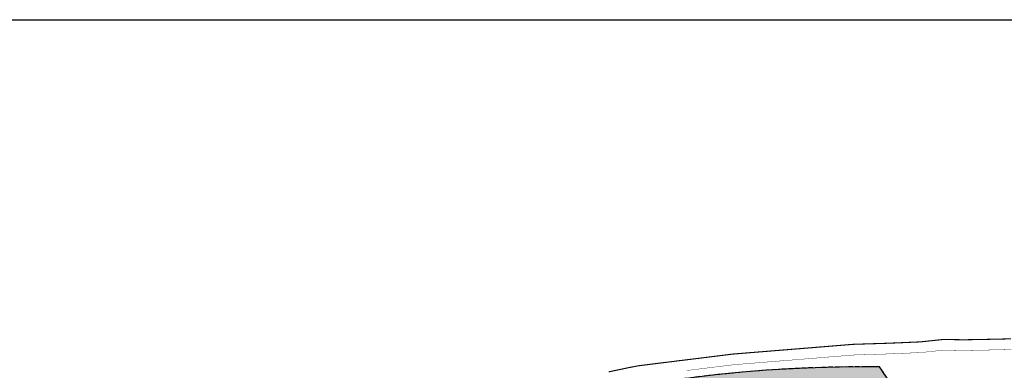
# Model space of a CAD drawing. Header units: millimetres. Extents: x -1402 to -179, y -280 to 6164.
# Tile 133 of 212: x -798 to -521, y 3154 to 3253. Entities that reach past the tile are written whole.
import ezdxf

# ---------------------------------------------------------------- set-up
doc = ezdxf.new("R2010")
doc.units = ezdxf.units.MM
for name, pattern in [('AJN-Limite', [1.25, 0.5, -0.25, 0, -0.25, 0, -0.25]), ('AJN-Projection', [0.375, 0.25, -0.125]), ('DASH', [0.35, 0.25, -0.1])]:
    doc.linetypes.add(name, pattern=pattern)
doc.layers.get('0').update_dxf_attribs({"linetype": 'CONTINUOUS'})
for name, color, linetype in [('AJN-2-SBT-P', 251, 'AJN-Projection'), ('AJN-2-SBT-V', 51, 'CONTINUOUS'), ('AJN-8-254-H', 254, 'CONTINUOUS')]:
    doc.layers.add(name, color=color, linetype=linetype)
doc.layers.add('GEO-1-LIM-V', color=10, linetype='AJN-Limite', lineweight=25)

msp = doc.modelspace()

# ---------------------------------------------------------------- hatches: boundary and pattern name
at = {"layer": 'AJN-8-254-H'}
h = msp.add_hatch(color=255, dxfattribs=at)
h.dxf.hatch_style = 1
h.paths.add_polyline_path([(-767.37, 3095.69, -0.111024), (-767.18, 3095.51, -0.08135), (-763.12, 3096.9, -0.805869), (-762.01, 3097.27, -0.083576), (-757.54, 3096.89, -0.656246), (-756.49, 3096.58, -0.083576), (-752.55, 3094.43, -0.656246), (-751.72, 3093.72, -0.084859), (-748.99, 3090.17, -0.661809), (-748.5, 3089.18, -0.033772), (-747.89, 3087.46), (-748.11, 3087.4, -0.071432), (-747.62, 3083.66, -0.930329), (-747.64, 3083.06, -0.036366), (-747.89, 3081.15, -0.011128), (-747.52, 3081.31, -0.003451), (-728.23, 3092.26, -0.018604), (-714.61, 3099.23, 0.014757), (-693.61, 3109.05, -0.003172), (-673.3, 3119.93, -0.09647), (-661.82, 3123.45, 0.018332), (-608.33, 3133.24, -0.068667), (-581.57, 3135.4, 0.034864), (-560.51, 3135.68, -0.001591), (-547.92, 3136.69, -0.03926), (-548.55, 3138.44, 0.106827), (-556.37, 3155.45), (-560.77, 3155.45, 0.141723)])

# ---------------------------------------------------------------- linework, layer by layer
msp.add_line((-979.38, 3253.01), (-179.38, 3253.01))
at = {"layer": 'AJN-2-SBT-P', "ltscale": 5, "flags": 128}
msp.add_lwpolyline([(-581.57, 3135.4, 0.034853), (-560.51, 3135.68, -0.001542), (-547.92, 3136.69, -0.039245), (-548.55, 3138.44, 0.106827), (-556.37, 3155.45), (-560.77, 3155.45, 0.141959), (-767.67, 3095.5, -0.246421), (-767.42, 3095.37, -0.086561), (-763.12, 3096.9, -0.805869), (-762.01, 3097.27, -0.083576), (-757.54, 3096.89, -0.656246), (-756.49, 3096.58, -0.083576), (-752.55, 3094.43, -0.656246), (-751.72, 3093.72, -0.084859), (-748.99, 3090.17, -0.661809), (-748.5, 3089.18, -0.033772), (-747.89, 3087.46), (-748.11, 3087.4, -0.071432), (-747.62, 3083.66, -0.930329), (-747.64, 3083.06, -0.018937), (-747.73, 3082.06, -0.031979), (-718.67, 3097.71, 0.022455), (-703.89, 3104.95, 0.035747), (-701.42, 3106.58, -0.01583), (-700.1, 3107.67, -0.058699), (-698.22, 3108.64, -0.032738), (-694.3, 3109.78, 0.003652), (-688.85, 3111.03, 0.068728), (-677.69, 3117.48, -0.070147), (-661.82, 3123.45, 0.018332), (-608.33, 3133.24, -0.068667)], format="xyb", close=True, dxfattribs=at)
at = {"layer": 'AJN-2-SBT-V'}
msp.add_lwpolyline([(-548.55, 3138.44, 0.106827), (-556.37, 3155.45), (-560.77, 3155.45, 0.141723), (-767.37, 3095.69, -0.111024)], format="xyb", dxfattribs=at)
at = {"layer": 'GEO-1-LIM-V', "linetype": 'Continuous', "ltscale": 25, "const_width": 0.3}
msp.add_lwpolyline([(-519.4, 3163.32), (-522.87, 3163.24), (-528.03, 3163.13), (-532.62, 3163.06), (-538.47, 3163.14), (-544.79, 3162.47), (-548.88, 3162.29), (-550.73, 3162.21), (-554.58, 3162.06), (-560.11, 3161.89), (-563.87, 3161.77), (-568.03, 3161.43), (-571.84, 3161.12), (-577.59, 3160.65), (-585.28, 3160.03), (-589.11, 3159.72), (-592.95, 3159.41), (-597.65, 3159.03), (-601.41, 3158.56), (-605.18, 3158.09), (-608.98, 3157.62), (-610.92, 3157.38), (-612.8, 3157.16), (-614.72, 3156.91), (-616.62, 3156.68), (-618.53, 3156.44), (-620.44, 3156.2), (-624.25, 3155.73), (-624.7, 3155.63), (-626.9, 3155.21), (-628.72, 3154.82), (-630.63, 3154.42), (-632.42, 3154.04)], dxfattribs=at)
at = {"layer": 'GEO-1-LIM-V', "linetype": 'DASH', "ltscale": 5, "const_width": 0.1}
msp.add_lwpolyline([(-519.33, 3160.32), (-522.81, 3160.24), (-527.98, 3160.13), (-532.62, 3160.05), (-538.33, 3160.14), (-544.56, 3159.48), (-548.76, 3159.29), (-550.61, 3159.22), (-554.48, 3159.06), (-560.01, 3158.89), (-563.7, 3158.77), (-567.79, 3158.44), (-571.6, 3158.13), (-577.34, 3157.66), (-585.04, 3157.04), (-588.86, 3156.73), (-592.7, 3156.42), (-597.34, 3156.04), (-601.04, 3155.58), (-604.81, 3155.12), (-608.61, 3154.65), (-610.56, 3154.41)], dxfattribs=at)

doc.saveas('drawing.dxf')
